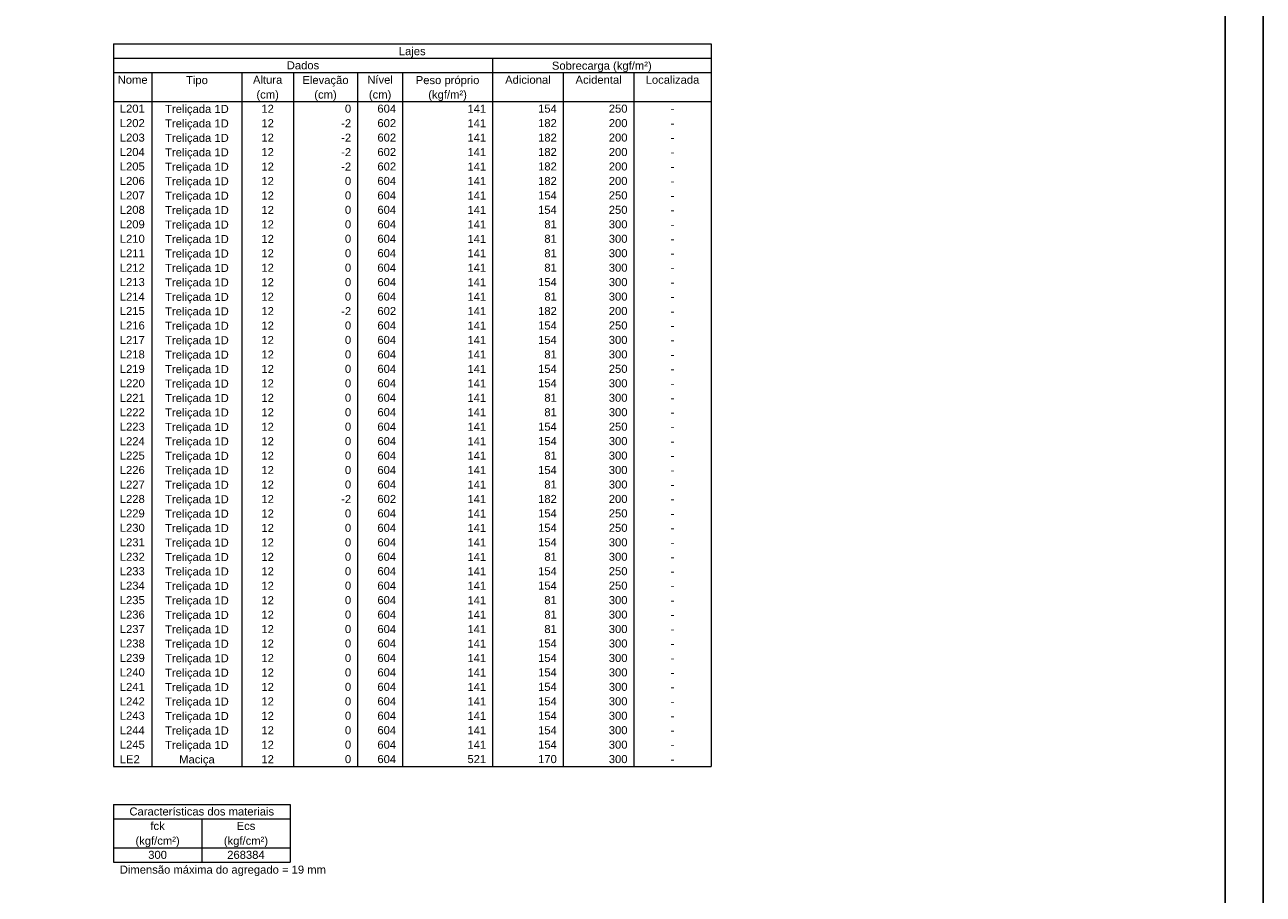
# Model space of a CAD drawing. Header units: millimetres. Extents: x 0 to 119, y 0 to 84.
# Tile 41 of 42: x 86 to 119, y 30 to 53. Entities that reach past the tile are written whole.
import ezdxf

# ---------------------------------------------------------------- set-up
doc = ezdxf.new("R2010")
doc.units = ezdxf.units.MM
doc.header["$MEASUREMENT"] = 0
doc.linetypes.add('NULL', pattern=[0])
doc.layers.add('FO-Textos das vigas', color=7, linetype='Continuous', lineweight=5)
doc.layers.add('SEDUC_MARF', color=1, linetype='Continuous')
doc.layers.add('SEDUC_MARGG', color=7, linetype='Continuous')
doc.styles.add('Arial', font='txt')

msp = doc.modelspace()

# ---------------------------------------------------------------- linework, layer by layer
at = {"layer": 'FO-Textos das vigas'}
for p, q in [((88.5841, 52.1885), (104.342, 52.1885)), ((88.5841, 52.1885), (88.5841, 51.8072)), ((104.342, 52.1885), (104.342, 51.8072)), ((88.5841, 51.8072), (104.342, 51.8072)), ((88.5841, 51.8072), (104.342, 51.8072)), ((88.5841, 51.8072), (88.5841, 33.1265)), ((98.581, 51.8072), (98.581, 51.426)), ((104.342, 51.8072), (104.342, 33.1265)), ((88.5841, 51.426), (104.342, 51.426)), ((89.6007, 51.426), (89.6007, 33.1265)), ((91.9729, 51.426), (91.9729, 33.1265)), ((93.3284, 51.426), (93.3284, 33.1265)), ((95.0228, 51.426), (95.0228, 33.1265)), ((96.2089, 51.426), (96.2089, 33.1265)), ((98.581, 51.426), (98.581, 33.1265)), ((100.4449, 51.426), (100.4449, 33.1265)), ((102.3087, 51.426), (102.3087, 33.1265)), ((88.5841, 50.6635), (104.342, 50.6635)), ((88.5841, 33.1265), (104.342, 33.1265)), ((88.5841, 32.1265), (93.2437, 32.1265)), ((88.5841, 32.1265), (88.5841, 31.7452)), ((93.2437, 32.1265), (93.2437, 31.7452)), ((88.5841, 31.7452), (93.2437, 31.7452)), ((88.5841, 31.7452), (88.5841, 30.6015)), ((90.9139, 31.7452), (90.9139, 30.6015)), ((93.2437, 31.7452), (93.2437, 30.6015)), ((88.5841, 30.9828), (93.2437, 30.9828)), ((88.5841, 30.6015), (93.2437, 30.6015)), ((88.5841, 30.6015), (93.2437, 30.6015))]:
    msp.add_line(p, q, dxfattribs=at)
at = {"layer": 'SEDUC_MARF'}
msp.add_lwpolyline([(118.9, 84.1), (0, 84.1), (0, 0), (118.9, 0)], close=True, dxfattribs=at)
at = {"layer": 'SEDUC_MARGG'}
msp.add_lwpolyline([(2.5, 1), (117.9, 1), (117.9, 83.1), (2.5, 83.1), (2.5, 1)], dxfattribs=at)

# ---------------------------------------------------------------- texts
at = {"layer": 'FO-Textos das vigas', "linetype": 'NULL', "char_height": 0.2118, "line_spacing_factor": 0.798, "style": 'Arial'}
for s, insert, width, attachment_point in [('Lajes', (96.463, 51.8225), 1.386562, 8), ('Dados', (93.583, 51.5104), 1.676562, 8), ('Sobrecarga (kgf/m²)', (101.461, 51.4405), 5.157129, 8), ('Nome', (89.092, 51.1294), 1.547139, 8), ('Tipo', (90.787, 51.0595), 1.128281, 8), ('Altura', (92.651, 51.1294), 1.515137, 8), ('Elevação', (94.176, 51.0595), 2.385986, 8), ('Nível', (95.616, 51.1294), 1.321426, 8), ('Peso próprio', (97.395, 51.0595), 3.288555, 8), ('Adicional', (99.513, 51.1294), 2.353701, 8), ('Acidental', (101.377, 51.1294), 2.385986, 8), ('Localizada', (103.325, 51.1294), 2.773125, 8), ('(cm)', (92.651, 50.6785), 1.159434, 8), ('(cm)', (94.176, 50.6785), 1.159434, 8), ('(cm)', (95.616, 50.6785), 1.159434, 8), ('(kgf/m²)', (97.395, 50.6785), 1.997432, 8), ('L201', (88.753, 50.3674), 1.290273, 7), ('12', (92.651, 50.3674), 0.645137, 8), ('0', (94.853, 50.3674), 0.322568, 9), ('604', (96.039, 50.3674), 0.967705, 9), ('141', (98.412, 50.3674), 0.967705, 9), ('154', (100.275, 50.3674), 0.967705, 9), ('250', (102.139, 50.3674), 0.967705, 9), ('Treliçada 1D', (90.787, 50.2975), 3.287988, 8), ('-', (103.325, 50.3674), 0.193145, 8), ('L202', (88.753, 49.9854), 1.290273, 7), ('Treliçada 1D', (90.787, 49.9155), 3.287988, 8), ('12', (92.651, 49.9854), 0.645137, 8), ('-2', (94.853, 49.9854), 0.515713, 9), ('602', (96.039, 49.9854), 0.967705, 9), ('141', (98.412, 49.9854), 0.967705, 9), ('182', (100.275, 49.9854), 0.967705, 9), ('200', (102.139, 49.9854), 0.967705, 9), ('-', (103.325, 49.9854), 0.193145, 8), ('L203', (88.753, 49.6044), 1.290273, 7), ('Treliçada 1D', (90.787, 49.5345), 3.287988, 8), ('12', (92.651, 49.6044), 0.645137, 8), ('-2', (94.853, 49.6044), 0.515713, 9), ('602', (96.039, 49.6044), 0.967705, 9), ('141', (98.412, 49.6044), 0.967705, 9), ('182', (100.275, 49.6044), 0.967705, 9), ('200', (102.139, 49.6044), 0.967705, 9), ('-', (103.325, 49.6044), 0.193145, 8), ('L204', (88.753, 49.2234), 1.290273, 7), ('Treliçada 1D', (90.787, 49.1535), 3.287988, 8), ('12', (92.651, 49.2234), 0.645137, 8), ('-2', (94.853, 49.2234), 0.515713, 9), ('602', (96.039, 49.2234), 0.967705, 9), ('141', (98.412, 49.2234), 0.967705, 9), ('182', (100.275, 49.2234), 0.967705, 9), ('200', (102.139, 49.2234), 0.967705, 9), ('-', (103.325, 49.2234), 0.193145, 8), ('L205', (88.753, 48.8424), 1.290273, 7), ('Treliçada 1D', (90.787, 48.7725), 3.287988, 8), ('12', (92.651, 48.8424), 0.645137, 8), ('-2', (94.853, 48.8424), 0.515713, 9), ('602', (96.039, 48.8424), 0.967705, 9), ('141', (98.412, 48.8424), 0.967705, 9), ('182', (100.275, 48.8424), 0.967705, 9), ('200', (102.139, 48.8424), 0.967705, 9), ('-', (103.325, 48.8424), 0.193145, 8), ('L206', (88.753, 48.4604), 1.290273, 7), ('Treliçada 1D', (90.787, 48.3905), 3.287988, 8), ('12', (92.651, 48.4604), 0.645137, 8), ('0', (94.853, 48.4604), 0.322568, 9), ('604', (96.039, 48.4604), 0.967705, 9), ('141', (98.412, 48.4604), 0.967705, 9), ('182', (100.275, 48.4604), 0.967705, 9), ('200', (102.139, 48.4604), 0.967705, 9), ('L207', (88.753, 48.0794), 1.290273, 7), ('12', (92.651, 48.0794), 0.645137, 8), ('0', (94.853, 48.0794), 0.322568, 9), ('604', (96.039, 48.0794), 0.967705, 9), ('141', (98.412, 48.0794), 0.967705, 9), ('154', (100.275, 48.0794), 0.967705, 9), ('250', (102.139, 48.0794), 0.967705, 9), ('-', (103.325, 48.4604), 0.193145, 8), ('Treliçada 1D', (90.787, 48.0095), 3.287988, 8), ('-', (103.325, 48.0794), 0.193145, 8), ('L208', (88.753, 47.6984), 1.290273, 7), ('Treliçada 1D', (90.787, 47.6285), 3.287988, 8), ('12', (92.651, 47.6984), 0.645137, 8), ('0', (94.853, 47.6984), 0.322568, 9), ('604', (96.039, 47.6984), 0.967705, 9), ('141', (98.412, 47.6984), 0.967705, 9), ('154', (100.275, 47.6984), 0.967705, 9), ('250', (102.139, 47.6984), 0.967705, 9), ('-', (103.325, 47.6984), 0.193145, 8), ('L209', (88.753, 47.3174), 1.290273, 7), ('Treliçada 1D', (90.787, 47.2475), 3.287988, 8), ('12', (92.651, 47.3174), 0.645137, 8), ('0', (94.853, 47.3174), 0.322568, 9), ('604', (96.039, 47.3174), 0.967705, 9), ('141', (98.412, 47.3174), 0.967705, 9), ('81', (100.275, 47.3174), 0.645137, 9), ('300', (102.139, 47.3174), 0.967705, 9), ('-', (103.325, 47.3174), 0.193145, 8), ('L210', (88.753, 46.9354), 1.290273, 7), ('Treliçada 1D', (90.787, 46.8655), 3.287988, 8), ('12', (92.651, 46.9354), 0.645137, 8), ('0', (94.853, 46.9354), 0.322568, 9), ('604', (96.039, 46.9354), 0.967705, 9), ('141', (98.412, 46.9354), 0.967705, 9), ('81', (100.275, 46.9354), 0.645137, 9), ('300', (102.139, 46.9354), 0.967705, 9), ('-', (103.325, 46.9354), 0.193145, 8), ('L211', (88.753, 46.5544), 1.290273, 7), ('Treliçada 1D', (90.787, 46.4845), 3.287988, 8), ('12', (92.651, 46.5544), 0.645137, 8), ('0', (94.853, 46.5544), 0.322568, 9), ('604', (96.039, 46.5544), 0.967705, 9), ('141', (98.412, 46.5544), 0.967705, 9), ('81', (100.275, 46.5544), 0.645137, 9), ('300', (102.139, 46.5544), 0.967705, 9), ('-', (103.325, 46.5544), 0.193145, 8), ('L212', (88.753, 46.1734), 1.290273, 7), ('Treliçada 1D', (90.787, 46.1035), 3.287988, 8), ('12', (92.651, 46.1734), 0.645137, 8), ('0', (94.853, 46.1734), 0.322568, 9), ('604', (96.039, 46.1734), 0.967705, 9), ('141', (98.412, 46.1734), 0.967705, 9), ('81', (100.275, 46.1734), 0.645137, 9), ('300', (102.139, 46.1734), 0.967705, 9), ('L213', (88.753, 45.7924), 1.290273, 7), ('12', (92.651, 45.7924), 0.645137, 8), ('0', (94.853, 45.7924), 0.322568, 9), ('604', (96.039, 45.7924), 0.967705, 9), ('141', (98.412, 45.7924), 0.967705, 9), ('154', (100.275, 45.7924), 0.967705, 9), ('300', (102.139, 45.7924), 0.967705, 9), ('-', (103.325, 46.1734), 0.193145, 8), ('Treliçada 1D', (90.787, 45.7225), 3.287988, 8), ('-', (103.325, 45.7924), 0.193145, 8), ('L214', (88.753, 45.4104), 1.290273, 7), ('Treliçada 1D', (90.787, 45.3405), 3.287988, 8), ('12', (92.651, 45.4104), 0.645137, 8), ('0', (94.853, 45.4104), 0.322568, 9), ('604', (96.039, 45.4104), 0.967705, 9), ('141', (98.412, 45.4104), 0.967705, 9), ('81', (100.275, 45.4104), 0.645137, 9), ('300', (102.139, 45.4104), 0.967705, 9), ('-', (103.325, 45.4104), 0.193145, 8), ('L215', (88.753, 45.0294), 1.290273, 7), ('Treliçada 1D', (90.787, 44.9595), 3.287988, 8), ('12', (92.651, 45.0294), 0.645137, 8), ('-2', (94.853, 45.0294), 0.515713, 9), ('602', (96.039, 45.0294), 0.967705, 9), ('141', (98.412, 45.0294), 0.967705, 9), ('182', (100.275, 45.0294), 0.967705, 9), ('200', (102.139, 45.0294), 0.967705, 9), ('-', (103.325, 45.0294), 0.193145, 8), ('L216', (88.753, 44.6484), 1.290273, 7), ('Treliçada 1D', (90.787, 44.5785), 3.287988, 8), ('12', (92.651, 44.6484), 0.645137, 8), ('0', (94.853, 44.6484), 0.322568, 9), ('604', (96.039, 44.6484), 0.967705, 9), ('141', (98.412, 44.6484), 0.967705, 9), ('154', (100.275, 44.6484), 0.967705, 9), ('250', (102.139, 44.6484), 0.967705, 9), ('-', (103.325, 44.6484), 0.193145, 8), ('L217', (88.753, 44.2674), 1.290273, 7), ('Treliçada 1D', (90.787, 44.1975), 3.287988, 8), ('12', (92.651, 44.2674), 0.645137, 8), ('0', (94.853, 44.2674), 0.322568, 9), ('604', (96.039, 44.2674), 0.967705, 9), ('141', (98.412, 44.2674), 0.967705, 9), ('154', (100.275, 44.2674), 0.967705, 9), ('300', (102.139, 44.2674), 0.967705, 9), ('-', (103.325, 44.2674), 0.193145, 8), ('L218', (88.753, 43.8864), 1.290273, 7), ('Treliçada 1D', (90.787, 43.8165), 3.287988, 8), ('12', (92.651, 43.8864), 0.645137, 8), ('0', (94.853, 43.8864), 0.322568, 9), ('604', (96.039, 43.8864), 0.967705, 9), ('141', (98.412, 43.8864), 0.967705, 9), ('81', (100.275, 43.8864), 0.645137, 9), ('300', (102.139, 43.8864), 0.967705, 9), ('L219', (88.753, 43.5044), 1.290273, 7), ('12', (92.651, 43.5044), 0.645137, 8), ('0', (94.853, 43.5044), 0.322568, 9), ('604', (96.039, 43.5044), 0.967705, 9), ('141', (98.412, 43.5044), 0.967705, 9), ('154', (100.275, 43.5044), 0.967705, 9), ('250', (102.139, 43.5044), 0.967705, 9), ('-', (103.325, 43.8864), 0.193145, 8), ('Treliçada 1D', (90.787, 43.4345), 3.287988, 8), ('-', (103.325, 43.5044), 0.193145, 8), ('L220', (88.753, 43.1234), 1.290273, 7), ('Treliçada 1D', (90.787, 43.0535), 3.287988, 8), ('12', (92.651, 43.1234), 0.645137, 8), ('0', (94.853, 43.1234), 0.322568, 9), ('604', (96.039, 43.1234), 0.967705, 9), ('141', (98.412, 43.1234), 0.967705, 9), ('154', (100.275, 43.1234), 0.967705, 9), ('300', (102.139, 43.1234), 0.967705, 9), ('-', (103.325, 43.1234), 0.193145, 8), ('L221', (88.753, 42.7424), 1.290273, 7), ('Treliçada 1D', (90.787, 42.6725), 3.287988, 8), ('12', (92.651, 42.7424), 0.645137, 8), ('0', (94.853, 42.7424), 0.322568, 9), ('604', (96.039, 42.7424), 0.967705, 9), ('141', (98.412, 42.7424), 0.967705, 9), ('81', (100.275, 42.7424), 0.645137, 9), ('300', (102.139, 42.7424), 0.967705, 9), ('-', (103.325, 42.7424), 0.193145, 8), ('L222', (88.753, 42.3614), 1.290273, 7), ('Treliçada 1D', (90.787, 42.2915), 3.287988, 8), ('12', (92.651, 42.3614), 0.645137, 8), ('0', (94.853, 42.3614), 0.322568, 9), ('604', (96.039, 42.3614), 0.967705, 9), ('141', (98.412, 42.3614), 0.967705, 9), ('81', (100.275, 42.3614), 0.645137, 9), ('300', (102.139, 42.3614), 0.967705, 9), ('-', (103.325, 42.3614), 0.193145, 8), ('L223', (88.753, 41.9794), 1.290273, 7), ('Treliçada 1D', (90.787, 41.9095), 3.287988, 8), ('12', (92.651, 41.9794), 0.645137, 8), ('0', (94.853, 41.9794), 0.322568, 9), ('604', (96.039, 41.9794), 0.967705, 9), ('141', (98.412, 41.9794), 0.967705, 9), ('154', (100.275, 41.9794), 0.967705, 9), ('250', (102.139, 41.9794), 0.967705, 9), ('-', (103.325, 41.9794), 0.193145, 8), ('L224', (88.753, 41.5984), 1.290273, 7), ('Treliçada 1D', (90.787, 41.5285), 3.287988, 8), ('12', (92.651, 41.5984), 0.645137, 8), ('0', (94.853, 41.5984), 0.322568, 9), ('604', (96.039, 41.5984), 0.967705, 9), ('141', (98.412, 41.5984), 0.967705, 9), ('154', (100.275, 41.5984), 0.967705, 9), ('300', (102.139, 41.5984), 0.967705, 9), ('L225', (88.753, 41.2174), 1.290273, 7), ('12', (92.651, 41.2174), 0.645137, 8), ('0', (94.853, 41.2174), 0.322568, 9), ('604', (96.039, 41.2174), 0.967705, 9), ('141', (98.412, 41.2174), 0.967705, 9), ('81', (100.275, 41.2174), 0.645137, 9), ('300', (102.139, 41.2174), 0.967705, 9), ('-', (103.325, 41.5984), 0.193145, 8), ('Treliçada 1D', (90.787, 41.1475), 3.287988, 8), ('-', (103.325, 41.2174), 0.193145, 8), ('L226', (88.753, 40.8364), 1.290273, 7), ('Treliçada 1D', (90.787, 40.7665), 3.287988, 8), ('12', (92.651, 40.8364), 0.645137, 8), ('0', (94.853, 40.8364), 0.322568, 9), ('604', (96.039, 40.8364), 0.967705, 9), ('141', (98.412, 40.8364), 0.967705, 9), ('154', (100.275, 40.8364), 0.967705, 9), ('300', (102.139, 40.8364), 0.967705, 9), ('-', (103.325, 40.8364), 0.193145, 8), ('L227', (88.753, 40.4544), 1.290273, 7), ('Treliçada 1D', (90.787, 40.3845), 3.287988, 8), ('12', (92.651, 40.4544), 0.645137, 8), ('0', (94.853, 40.4544), 0.322568, 9), ('604', (96.039, 40.4544), 0.967705, 9), ('141', (98.412, 40.4544), 0.967705, 9), ('81', (100.275, 40.4544), 0.645137, 9), ('300', (102.139, 40.4544), 0.967705, 9), ('-', (103.325, 40.4544), 0.193145, 8), ('L228', (88.753, 40.0734), 1.290273, 7), ('Treliçada 1D', (90.787, 40.0035), 3.287988, 8), ('12', (92.651, 40.0734), 0.645137, 8), ('-2', (94.853, 40.0734), 0.515713, 9), ('602', (96.039, 40.0734), 0.967705, 9), ('141', (98.412, 40.0734), 0.967705, 9), ('182', (100.275, 40.0734), 0.967705, 9), ('200', (102.139, 40.0734), 0.967705, 9), ('-', (103.325, 40.0734), 0.193145, 8), ('L229', (88.753, 39.6924), 1.290273, 7), ('Treliçada 1D', (90.787, 39.6225), 3.287988, 8), ('12', (92.651, 39.6924), 0.645137, 8), ('0', (94.853, 39.6924), 0.322568, 9), ('604', (96.039, 39.6924), 0.967705, 9), ('141', (98.412, 39.6924), 0.967705, 9), ('154', (100.275, 39.6924), 0.967705, 9), ('250', (102.139, 39.6924), 0.967705, 9), ('-', (103.325, 39.6924), 0.193145, 8), ('L230', (88.753, 39.3114), 1.290273, 7), ('Treliçada 1D', (90.787, 39.2415), 3.287988, 8), ('12', (92.651, 39.3114), 0.645137, 8), ('0', (94.853, 39.3114), 0.322568, 9), ('604', (96.039, 39.3114), 0.967705, 9), ('141', (98.412, 39.3114), 0.967705, 9), ('154', (100.275, 39.3114), 0.967705, 9), ('250', (102.139, 39.3114), 0.967705, 9), ('L231', (88.753, 38.9294), 1.290273, 7), ('12', (92.651, 38.9294), 0.645137, 8), ('0', (94.853, 38.9294), 0.322568, 9), ('604', (96.039, 38.9294), 0.967705, 9), ('141', (98.412, 38.9294), 0.967705, 9), ('154', (100.275, 38.9294), 0.967705, 9), ('300', (102.139, 38.9294), 0.967705, 9), ('-', (103.325, 39.3114), 0.193145, 8), ('Treliçada 1D', (90.787, 38.8595), 3.287988, 8), ('-', (103.325, 38.9294), 0.193145, 8), ('L232', (88.753, 38.5484), 1.290273, 7), ('Treliçada 1D', (90.787, 38.4785), 3.287988, 8), ('12', (92.651, 38.5484), 0.645137, 8), ('0', (94.853, 38.5484), 0.322568, 9), ('604', (96.039, 38.5484), 0.967705, 9), ('141', (98.412, 38.5484), 0.967705, 9), ('81', (100.275, 38.5484), 0.645137, 9), ('300', (102.139, 38.5484), 0.967705, 9), ('-', (103.325, 38.5484), 0.193145, 8), ('L233', (88.753, 38.1674), 1.290273, 7), ('Treliçada 1D', (90.787, 38.0975), 3.287988, 8), ('12', (92.651, 38.1674), 0.645137, 8), ('0', (94.853, 38.1674), 0.322568, 9), ('604', (96.039, 38.1674), 0.967705, 9), ('141', (98.412, 38.1674), 0.967705, 9), ('154', (100.275, 38.1674), 0.967705, 9), ('250', (102.139, 38.1674), 0.967705, 9), ('-', (103.325, 38.1674), 0.193145, 8), ('L234', (88.753, 37.7864), 1.290273, 7), ('Treliçada 1D', (90.787, 37.7165), 3.287988, 8), ('12', (92.651, 37.7864), 0.645137, 8), ('0', (94.853, 37.7864), 0.322568, 9), ('604', (96.039, 37.7864), 0.967705, 9), ('141', (98.412, 37.7864), 0.967705, 9), ('154', (100.275, 37.7864), 0.967705, 9), ('250', (102.139, 37.7864), 0.967705, 9), ('-', (103.325, 37.7864), 0.193145, 8), ('L235', (88.753, 37.4044), 1.290273, 7), ('Treliçada 1D', (90.787, 37.3345), 3.287988, 8), ('12', (92.651, 37.4044), 0.645137, 8), ('0', (94.853, 37.4044), 0.322568, 9), ('604', (96.039, 37.4044), 0.967705, 9), ('141', (98.412, 37.4044), 0.967705, 9), ('81', (100.275, 37.4044), 0.645137, 9), ('300', (102.139, 37.4044), 0.967705, 9), ('-', (103.325, 37.4044), 0.193145, 8), ('L236', (88.753, 37.0234), 1.290273, 7), ('Treliçada 1D', (90.787, 36.9535), 3.287988, 8), ('12', (92.651, 37.0234), 0.645137, 8), ('0', (94.853, 37.0234), 0.322568, 9), ('604', (96.039, 37.0234), 0.967705, 9), ('141', (98.412, 37.0234), 0.967705, 9), ('81', (100.275, 37.0234), 0.645137, 9), ('300', (102.139, 37.0234), 0.967705, 9), ('L237', (88.753, 36.6424), 1.290273, 7), ('12', (92.651, 36.6424), 0.645137, 8), ('0', (94.853, 36.6424), 0.322568, 9), ('604', (96.039, 36.6424), 0.967705, 9), ('141', (98.412, 36.6424), 0.967705, 9), ('81', (100.275, 36.6424), 0.645137, 9), ('300', (102.139, 36.6424), 0.967705, 9), ('-', (103.325, 37.0234), 0.193145, 8), ('Treliçada 1D', (90.787, 36.5725), 3.287988, 8), ('-', (103.325, 36.6424), 0.193145, 8), ('L238', (88.753, 36.2614), 1.290273, 7), ('Treliçada 1D', (90.787, 36.1915), 3.287988, 8), ('12', (92.651, 36.2614), 0.645137, 8), ('0', (94.853, 36.2614), 0.322568, 9), ('604', (96.039, 36.2614), 0.967705, 9), ('141', (98.412, 36.2614), 0.967705, 9), ('154', (100.275, 36.2614), 0.967705, 9), ('300', (102.139, 36.2614), 0.967705, 9), ('-', (103.325, 36.2614), 0.193145, 8), ('L239', (88.753, 35.8794), 1.290273, 7), ('Treliçada 1D', (90.787, 35.8095), 3.287988, 8), ('12', (92.651, 35.8794), 0.645137, 8), ('0', (94.853, 35.8794), 0.322568, 9), ('604', (96.039, 35.8794), 0.967705, 9), ('141', (98.412, 35.8794), 0.967705, 9), ('154', (100.275, 35.8794), 0.967705, 9), ('300', (102.139, 35.8794), 0.967705, 9), ('-', (103.325, 35.8794), 0.193145, 8), ('L240', (88.753, 35.4984), 1.290273, 7), ('Treliçada 1D', (90.787, 35.4285), 3.287988, 8), ('12', (92.651, 35.4984), 0.645137, 8), ('0', (94.853, 35.4984), 0.322568, 9), ('604', (96.039, 35.4984), 0.967705, 9), ('141', (98.412, 35.4984), 0.967705, 9), ('154', (100.275, 35.4984), 0.967705, 9), ('300', (102.139, 35.4984), 0.967705, 9), ('-', (103.325, 35.4984), 0.193145, 8), ('L241', (88.753, 35.1174), 1.290273, 7), ('Treliçada 1D', (90.787, 35.0475), 3.287988, 8), ('12', (92.651, 35.1174), 0.645137, 8), ('0', (94.853, 35.1174), 0.322568, 9), ('604', (96.039, 35.1174), 0.967705, 9), ('141', (98.412, 35.1174), 0.967705, 9), ('154', (100.275, 35.1174), 0.967705, 9), ('300', (102.139, 35.1174), 0.967705, 9), ('-', (103.325, 35.1174), 0.193145, 8), ('L242', (88.753, 34.7364), 1.290273, 7), ('Treliçada 1D', (90.787, 34.6665), 3.287988, 8), ('12', (92.651, 34.7364), 0.645137, 8), ('0', (94.853, 34.7364), 0.322568, 9), ('604', (96.039, 34.7364), 0.967705, 9), ('141', (98.412, 34.7364), 0.967705, 9), ('154', (100.275, 34.7364), 0.967705, 9), ('300', (102.139, 34.7364), 0.967705, 9), ('L243', (88.753, 34.3554), 1.290273, 7), ('12', (92.651, 34.3554), 0.645137, 8), ('0', (94.853, 34.3554), 0.322568, 9), ('604', (96.039, 34.3554), 0.967705, 9), ('141', (98.412, 34.3554), 0.967705, 9), ('154', (100.275, 34.3554), 0.967705, 9), ('300', (102.139, 34.3554), 0.967705, 9), ('-', (103.325, 34.7364), 0.193145, 8), ('Treliçada 1D', (90.787, 34.2855), 3.287988, 8), ('-', (103.325, 34.3554), 0.193145, 8), ('L244', (88.753, 33.9734), 1.290273, 7), ('Treliçada 1D', (90.787, 33.9035), 3.287988, 8), ('12', (92.651, 33.9734), 0.645137, 8), ('0', (94.853, 33.9734), 0.322568, 9), ('604', (96.039, 33.9734), 0.967705, 9), ('141', (98.412, 33.9734), 0.967705, 9), ('154', (100.275, 33.9734), 0.967705, 9), ('300', (102.139, 33.9734), 0.967705, 9), ('-', (103.325, 33.9734), 0.193145, 8), ('L245', (88.753, 33.5924), 1.290273, 7), ('Treliçada 1D', (90.787, 33.5225), 3.287988, 8), ('12', (92.651, 33.5924), 0.645137, 8), ('0', (94.853, 33.5924), 0.322568, 9), ('604', (96.039, 33.5924), 0.967705, 9), ('141', (98.412, 33.5924), 0.967705, 9), ('154', (100.275, 33.5924), 0.967705, 9), ('300', (102.139, 33.5924), 0.967705, 9), ('-', (103.325, 33.5924), 0.193145, 8), ('LE2', (88.753, 33.2114), 1.031992, 7), ('Maciça', (90.787, 33.1415), 1.837139, 8), ('12', (92.651, 33.2114), 0.645137, 8), ('0', (94.853, 33.2114), 0.322568, 9), ('604', (96.039, 33.2114), 0.967705, 9), ('521', (98.412, 33.2114), 0.967705, 9), ('170', (100.275, 33.2114), 0.967705, 9), ('300', (102.139, 33.2114), 0.967705, 9), ('-', (103.325, 33.2114), 0.193145, 8), ('Características dos materiais', (90.914, 31.8304), 7.477979, 8), ('fck', (89.749, 31.4484), 0.741143, 8), ('Ecs', (92.079, 31.4484), 0.966855, 8), ('(kgf/cm²)', (89.749, 30.9975), 2.287432, 8), ('(kgf/cm²)', (92.079, 30.9975), 2.287432, 8), ('300', (89.749, 30.6864), 0.967705, 8), ('268384', (92.079, 30.6864), 1.93541, 8), ('Dimensão máxima do agregado = 19 mm', (88.753, 30.2355), 10.654668, 7)]:
    msp.add_mtext(s, dxfattribs=dict(at, insert=insert, width=width, attachment_point=attachment_point))

doc.saveas('drawing.dxf')
